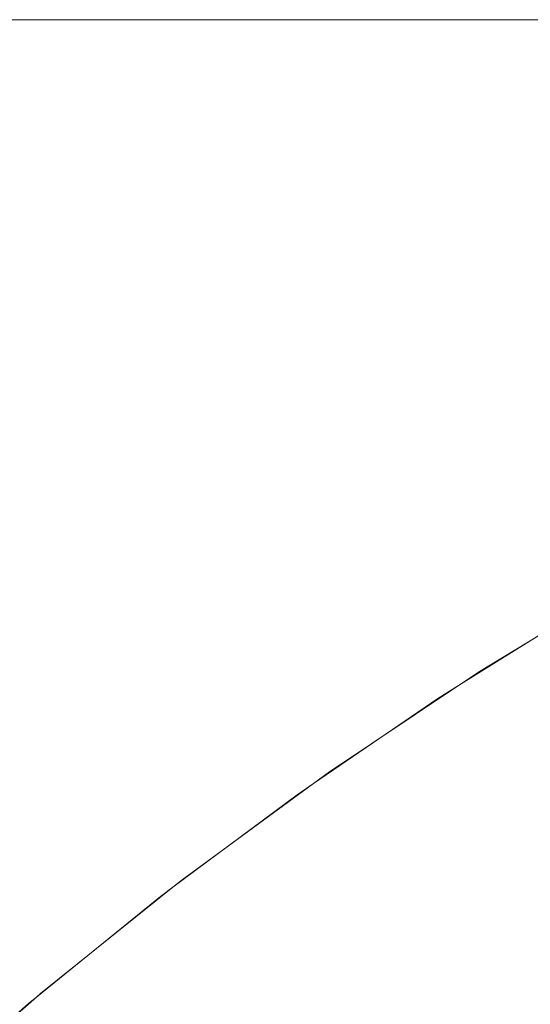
# Model space of a CAD drawing. Header units: centimetres. Extents: x -26 to 27.3, y -25.3 to -23.5.
# Tile 151 of 200: x 9.4446 to 9.4568, y -23.4835 to -23.4599. Entities that reach past the tile are written whole.
import ezdxf

# ---------------------------------------------------------------- set-up
doc = ezdxf.new("R2010")
doc.units = ezdxf.units.CM
doc.header["$LTSCALE"] = 2.54
doc.layers.add('Lucido design-1', color=7, linetype='Continuous')

# ---------------------------------------------------------------- blocks, each defined once
blk = doc.blocks.new('Gruppo-4-1')
at = {"color": 7, "linetype": 'Continuous', "lineweight": 9}
for points, invisible_edges in [([(27.209353, -23.459935, -349.379592), (27.209353, -23.459888, -349.382667), (-25.890647, -23.459888, -349.382667), (-25.890647, -23.459935, -349.379592)], 8), ([(9.309353, -23.459888, -349.582667), (-25.890647, -23.459888, -349.382667), (27.209353, -23.459888, -349.382667)], 9), ([(-25.890647, -23.459935, -349.379592), (-25.890647, -23.460002, -349.378306), (27.209353, -23.460002, -349.378306), (27.209353, -23.459935, -349.379592)], 10), ([(27.209353, -23.460149, -349.375446), (27.209353, -23.460002, -349.378306), (-25.890647, -23.460002, -349.378306), (-25.890647, -23.460149, -349.375446)], 10), ([(27.209353, -23.459888, -349.382667), (9.318077, -23.459888, -349.582857), (9.309353, -23.459888, -349.582667)], 9), ([(9.326784, -23.459888, -349.583428), (9.318077, -23.459888, -349.582857), (27.209353, -23.459888, -349.382667)], 10), ([(27.209353, -23.459888, -349.382667), (9.335458, -23.459888, -349.584378), (9.326784, -23.459888, -349.583428)], 9), ([(9.344083, -23.459888, -349.585705), (9.335458, -23.459888, -349.584378), (27.209353, -23.459888, -349.382667)], 10), ([(27.209353, -23.459888, -349.382667), (9.352641, -23.459888, -349.587407), (9.344083, -23.459888, -349.585705)], 9), ([(9.361117, -23.459888, -349.589482), (9.352641, -23.459888, -349.587407), (27.209353, -23.459888, -349.382667)], 10), ([(9.369494, -23.459888, -349.591923), (9.361117, -23.459888, -349.589482), (27.209353, -23.459888, -349.382667)], 10), ([(27.209353, -23.459888, -349.382667), (9.377757, -23.459888, -349.594728), (9.369494, -23.459888, -349.591923)], 9), ([(9.38589, -23.459888, -349.597891), (9.377757, -23.459888, -349.594728), (27.209353, -23.459888, -349.382667)], 10), ([(27.209353, -23.459888, -349.382667), (9.393877, -23.459888, -349.601405), (9.38589, -23.459888, -349.597891)], 9), ([(9.401703, -23.459888, -349.605265), (9.393877, -23.459888, -349.601405), (27.209353, -23.459888, -349.382667)], 10), ([(27.209353, -23.459888, -349.382667), (9.409353, -23.459888, -349.609462), (9.401703, -23.459888, -349.605265)], 9), ([(27.209353, -23.459888, -349.382667), (9.416813, -23.459888, -349.613988), (9.409353, -23.459888, -349.609462)], 9), ([(9.424068, -23.459888, -349.618836), (9.416813, -23.459888, -349.613988), (27.209353, -23.459888, -349.382667)], 10), ([(9.431105, -23.459888, -349.623996), (9.424068, -23.459888, -349.618836), (27.209353, -23.459888, -349.382667)], 10), ([(27.209353, -23.459888, -349.382667), (9.437911, -23.459888, -349.629458), (9.431105, -23.459888, -349.623996)], 9), ([(9.444471, -23.459888, -349.635211), (9.437911, -23.459888, -349.629458), (27.209353, -23.459888, -349.382667)], 10), ([(9.441526, -23.459983, -349.638426), (9.447691, -23.459983, -349.644328), (9.444769, -23.460249, -349.64725), (9.438734, -23.460249, -349.641472)], 15), ([(9.444471, -23.459888, -349.635211), (9.450774, -23.459888, -349.641245), (9.447691, -23.459983, -349.644328), (9.441526, -23.459983, -349.638426)], 14), ([(27.209353, -23.459888, -349.382667), (9.450774, -23.459888, -349.641245), (9.444471, -23.459888, -349.635211)], 9), ([(9.447691, -23.459983, -349.644328), (9.453594, -23.459983, -349.650494), (9.450547, -23.460249, -349.653286), (9.444769, -23.460249, -349.64725)], 15), ([(9.450774, -23.459888, -349.641245), (9.456808, -23.459888, -349.647549), (9.453594, -23.459983, -349.650494), (9.447691, -23.459983, -349.644328)], 14), ([(9.453594, -23.459983, -349.650494), (9.459222, -23.459983, -349.656912), (9.456056, -23.460249, -349.659568), (9.450547, -23.460249, -349.653286)], 15), ([(9.456808, -23.459888, -349.647549), (9.450774, -23.459888, -349.641245), (27.209353, -23.459888, -349.382667)], 10), ([(9.456808, -23.459888, -349.647549), (9.462562, -23.459888, -349.654109), (9.459222, -23.459983, -349.656912), (9.453594, -23.459983, -349.650494)], 14), ([(9.459222, -23.459983, -349.656912), (9.464565, -23.459983, -349.663568), (9.461286, -23.460249, -349.666084), (9.456056, -23.460249, -349.659568)], 15), ([(9.462562, -23.459888, -349.654109), (9.456808, -23.459888, -349.647549), (27.209353, -23.459888, -349.382667)], 10), ([(-25.890647, -23.460149, -349.375446), (-25.890647, -23.460288, -349.373953), (27.209353, -23.460288, -349.373953), (27.209353, -23.460149, -349.375446)], 10), ([(27.209353, -23.460535, -349.37131), (27.209353, -23.460288, -349.373953), (-25.890647, -23.460288, -349.373953), (-25.890647, -23.460535, -349.37131)], 10), ([(9.438734, -23.460249, -349.641472), (9.444769, -23.460249, -349.64725), (9.44186, -23.460686, -349.65016), (9.435954, -23.460686, -349.644506)], 15), ([(9.444769, -23.460249, -349.64725), (9.450547, -23.460249, -349.653286), (9.447514, -23.460686, -349.656066), (9.44186, -23.460686, -349.65016)], 15), ([(9.450547, -23.460249, -349.653286), (9.456056, -23.460249, -349.659568), (9.452905, -23.460686, -349.662213), (9.447514, -23.460686, -349.656066)], 15), ([(9.456056, -23.460249, -349.659568), (9.461286, -23.460249, -349.666084), (9.458022, -23.460686, -349.668589), (9.452905, -23.460686, -349.662213)], 15), ([(-25.890647, -23.460535, -349.37131), (-25.890647, -23.460764, -349.369617), (27.209353, -23.460764, -349.369617), (27.209353, -23.460535, -349.37131)], 10), ([(27.209353, -23.461093, -349.367189), (27.209353, -23.460764, -349.369617), (-25.890647, -23.460764, -349.369617), (-25.890647, -23.461093, -349.367189)], 10), ([(9.44186, -23.460686, -349.65016), (9.447514, -23.460686, -349.656066), (9.444499, -23.461292, -349.658828), (9.438969, -23.461292, -349.653051)], 15), ([(9.447514, -23.460686, -349.656066), (9.452905, -23.460686, -349.662213), (9.449772, -23.461292, -349.664841), (9.444499, -23.461292, -349.658828)], 15), ([(9.452905, -23.460686, -349.662213), (9.458022, -23.460686, -349.668589), (9.454778, -23.461292, -349.671078), (9.449772, -23.461292, -349.664841)], 15), ([(9.458022, -23.460686, -349.668589), (9.462857, -23.460686, -349.675182), (9.459507, -23.461292, -349.677528), (9.454778, -23.461292, -349.671078)], 15), ([(-25.890647, -23.461093, -349.367189), (-25.890647, -23.461428, -349.365306), (27.209353, -23.461428, -349.365306), (27.209353, -23.461093, -349.367189)], 10), ([(27.209353, -23.461823, -349.363092), (27.209353, -23.461428, -349.365306), (-25.890647, -23.461428, -349.365306), (-25.890647, -23.461823, -349.363092)], 10), ([(9.444499, -23.461292, -349.658828), (9.449772, -23.461292, -349.664841), (9.446664, -23.462065, -349.667449), (9.441508, -23.462065, -349.661569)], 15), ([(9.449772, -23.461292, -349.664841), (9.454778, -23.461292, -349.671078), (9.451559, -23.462065, -349.673548), (9.446664, -23.462065, -349.667449)], 15), ([(9.454778, -23.461292, -349.671078), (9.459507, -23.461292, -349.677528), (9.456183, -23.462065, -349.679855), (9.451559, -23.462065, -349.673548)], 15), ([(9.459507, -23.461292, -349.677528), (9.46395, -23.461292, -349.684177), (9.460528, -23.462065, -349.686357), (9.456183, -23.462065, -349.679855)], 15), ([(-25.890647, -23.461823, -349.363092), (-25.890647, -23.46228, -349.361027), (27.209353, -23.46228, -349.361027), (27.209353, -23.461823, -349.363092)], 10), ([(9.441508, -23.462065, -349.661569), (9.446664, -23.462065, -349.667449), (9.443586, -23.463005, -349.670032), (9.438545, -23.463005, -349.664284)], 15), ([(9.446664, -23.462065, -349.667449), (9.451559, -23.462065, -349.673548), (9.448371, -23.463005, -349.675994), (9.443586, -23.463005, -349.670032)], 15), ([(9.451559, -23.462065, -349.673548), (9.456183, -23.462065, -349.679855), (9.452892, -23.463005, -349.68216), (9.448371, -23.463005, -349.675994)], 15), ([(9.456183, -23.462065, -349.679855), (9.460528, -23.462065, -349.686357), (9.457139, -23.463005, -349.688517), (9.452892, -23.463005, -349.68216)], 15), ([(27.209353, -23.462723, -349.359025), (27.209353, -23.46228, -349.361027), (-25.890647, -23.46228, -349.361027), (-25.890647, -23.462723, -349.359025)], 10), ([(-25.890647, -23.462723, -349.359025), (-25.890647, -23.463316, -349.35679), (27.209353, -23.463316, -349.35679), (27.209353, -23.462723, -349.359025)], 10), ([(9.443586, -23.463005, -349.670032), (9.448371, -23.463005, -349.675994), (9.445219, -23.464108, -349.678413), (9.440542, -23.464108, -349.672586)], 15), ([(9.448371, -23.463005, -349.675994), (9.452892, -23.463005, -349.68216), (9.449637, -23.464108, -349.684439), (9.445219, -23.464108, -349.678413)], 15), ([(9.452892, -23.463005, -349.68216), (9.457139, -23.463005, -349.688517), (9.453788, -23.464108, -349.690651), (9.449637, -23.464108, -349.684439)], 15), ([(9.457139, -23.463005, -349.688517), (9.461105, -23.463005, -349.695053), (9.457665, -23.464108, -349.697039), (9.453788, -23.464108, -349.690651)], 15), ([(27.209353, -23.463793, -349.354995), (27.209353, -23.463316, -349.35679), (-25.890647, -23.463316, -349.35679), (-25.890647, -23.463793, -349.354995)], 10), ([(-25.890647, -23.463793, -349.354995), (-25.890647, -23.464536, -349.352602), (27.209353, -23.464536, -349.352602), (27.209353, -23.463793, -349.354995)], 10), ([(9.440542, -23.464108, -349.672586), (9.445219, -23.464108, -349.678413), (9.442109, -23.465374, -349.6808), (9.437539, -23.465374, -349.675106)], 15), ([(9.445219, -23.464108, -349.678413), (9.449637, -23.464108, -349.684439), (9.446426, -23.465374, -349.686687), (9.442109, -23.465374, -349.6808)], 15), ([(9.449637, -23.464108, -349.684439), (9.453788, -23.464108, -349.690651), (9.450482, -23.465374, -349.692758), (9.446426, -23.465374, -349.686687)], 15), ([(9.453788, -23.464108, -349.690651), (9.457665, -23.464108, -349.697039), (9.454269, -23.465374, -349.698999), (9.450482, -23.465374, -349.692758)], 15), ([(9.457665, -23.464108, -349.697039), (9.461258, -23.464108, -349.70359), (9.457781, -23.465374, -349.7054), (9.454269, -23.465374, -349.698999)], 15), ([(27.209353, -23.465031, -349.35101), (27.209353, -23.464536, -349.352602), (-25.890647, -23.464536, -349.352602), (-25.890647, -23.465031, -349.35101)], 10), ([(-25.890647, -23.465031, -349.35101), (-25.890647, -23.465938, -349.348471), (27.209353, -23.465938, -349.348471), (27.209353, -23.465031, -349.35101)], 10), ([(9.442109, -23.465374, -349.6808), (9.446426, -23.465374, -349.686687), (9.443262, -23.466798, -349.688902), (9.439045, -23.466798, -349.683151)], 15), ([(9.446426, -23.465374, -349.686687), (9.450482, -23.465374, -349.692758), (9.447225, -23.466798, -349.694833), (9.443262, -23.466798, -349.688902)], 15), ([(9.450482, -23.465374, -349.692758), (9.454269, -23.465374, -349.698999), (9.450925, -23.466798, -349.70093), (9.447225, -23.466798, -349.694833)], 15), ([(9.454269, -23.465374, -349.698999), (9.457781, -23.465374, -349.7054), (9.454355, -23.466798, -349.707183), (9.450925, -23.466798, -349.70093)], 15), ([(9.457781, -23.465374, -349.7054), (9.46101, -23.465374, -349.711948), (9.45751, -23.466798, -349.71358), (9.454355, -23.466798, -349.707183)], 15), ([(27.209353, -23.466436, -349.347077), (27.209353, -23.465938, -349.348471), (-25.890647, -23.465938, -349.348471), (-25.890647, -23.466436, -349.347077)], 10), ([(-25.890647, -23.466436, -349.347077), (-25.890647, -23.467517, -349.344405), (27.209353, -23.467517, -349.344405), (27.209353, -23.466436, -349.347077)], 10), ([(9.443262, -23.466798, -349.688902), (9.447225, -23.466798, -349.694833), (9.444023, -23.468378, -349.696873), (9.440152, -23.468378, -349.69108)], 15), ([(9.447225, -23.466798, -349.694833), (9.450925, -23.466798, -349.70093), (9.447637, -23.468378, -349.702829), (9.444023, -23.468378, -349.696873)], 15), ([(9.450925, -23.466798, -349.70093), (9.454355, -23.466798, -349.707183), (9.450988, -23.468378, -349.708936), (9.447637, -23.468378, -349.702829)], 15), ([(9.454355, -23.466798, -349.707183), (9.45751, -23.466798, -349.71358), (9.454069, -23.468378, -349.715185), (9.450988, -23.468378, -349.708936)], 15), ([(9.45751, -23.466798, -349.71358), (9.460382, -23.466798, -349.720108), (9.456875, -23.468378, -349.721561), (9.454069, -23.468378, -349.715185)], 15), ([(27.209353, -23.468005, -349.343202), (27.209353, -23.467517, -349.344405), (-25.890647, -23.467517, -349.344405), (-25.890647, -23.468005, -349.343202)], 10), ([(-25.890647, -23.468005, -349.343202), (-25.890647, -23.469273, -349.340412), (27.209353, -23.469273, -349.340412), (27.209353, -23.468005, -349.343202)], 10), ([(9.444023, -23.468378, -349.696873), (9.447637, -23.468378, -349.702829), (9.444411, -23.470112, -349.704691), (9.440881, -23.470112, -349.698874)], 15), ([(9.447637, -23.468378, -349.702829), (9.450988, -23.468378, -349.708936), (9.447683, -23.470112, -349.710657), (9.444411, -23.470112, -349.704691)], 15), ([(9.450988, -23.468378, -349.708936), (9.454069, -23.468378, -349.715185), (9.450693, -23.470112, -349.716759), (9.447683, -23.470112, -349.710657)], 15), ([(9.454069, -23.468378, -349.715185), (9.456875, -23.468378, -349.721561), (9.453433, -23.470112, -349.722987), (9.450693, -23.470112, -349.716759)], 15), ([(9.456875, -23.468378, -349.721561), (9.4594, -23.468378, -349.728054), (9.455899, -23.470112, -349.729328), (9.453433, -23.470112, -349.722987)], 15), ([(9.4594, -23.468378, -349.728054), (9.461639, -23.468378, -349.734651), (9.458086, -23.470112, -349.735771), (9.455899, -23.470112, -349.729328)], 15), ([(27.209353, -23.469736, -349.339392), (27.209353, -23.469273, -349.340412), (-25.890647, -23.469273, -349.340412), (-25.890647, -23.469736, -349.339392)], 10), ([(-25.890647, -23.469736, -349.339392), (-25.890647, -23.471201, -349.336499), (27.209353, -23.471201, -349.336499), (27.209353, -23.469736, -349.339392)], 10), ([(9.444411, -23.470112, -349.704691), (9.447683, -23.470112, -349.710657), (9.444448, -23.471996, -349.712341), (9.441251, -23.471996, -349.706515)], 15), ([(9.447683, -23.470112, -349.710657), (9.450693, -23.470112, -349.716759), (9.447387, -23.471996, -349.718301), (9.444448, -23.471996, -349.712341)], 15), ([(9.450693, -23.470112, -349.716759), (9.453433, -23.470112, -349.722987), (9.450063, -23.471996, -349.724383), (9.447387, -23.471996, -349.718301)], 15), ([(9.453433, -23.470112, -349.722987), (9.455899, -23.470112, -349.729328), (9.452471, -23.471996, -349.730576), (9.450063, -23.471996, -349.724383)], 15), ([(9.455899, -23.470112, -349.729328), (9.458086, -23.470112, -349.735771), (9.454607, -23.471996, -349.736868), (9.452471, -23.471996, -349.730576)], 15), ([(9.458086, -23.470112, -349.735771), (9.45999, -23.470112, -349.742304), (9.456467, -23.471996, -349.743248), (9.454607, -23.471996, -349.736868)], 15), ([(9.45999, -23.470112, -349.742304), (9.461607, -23.470112, -349.748913), (9.458046, -23.471996, -349.749702), (9.456467, -23.471996, -349.743248)], 15), ([(27.209353, -23.471627, -349.335655), (27.209353, -23.471201, -349.336499), (-25.890647, -23.471201, -349.336499), (-25.890647, -23.471627, -349.335655)], 10), ([(-25.890647, -23.471627, -349.335655), (-25.890647, -23.473297, -349.332673), (27.209353, -23.473297, -349.332673), (27.209353, -23.471627, -349.335655)], 10), ([(9.444448, -23.471996, -349.712341), (9.447387, -23.471996, -349.718301), (9.444156, -23.474026, -349.719807), (9.441286, -23.474026, -349.713987)], 15), ([(9.447387, -23.471996, -349.718301), (9.450063, -23.471996, -349.724383), (9.44677, -23.474026, -349.725747), (9.444156, -23.474026, -349.719807)], 15), ([(9.450063, -23.471996, -349.724383), (9.452471, -23.471996, -349.730576), (9.449122, -23.474026, -349.731795), (9.44677, -23.474026, -349.725747)], 15), ([(9.452471, -23.471996, -349.730576), (9.454607, -23.471996, -349.736868), (9.451208, -23.474026, -349.73794), (9.449122, -23.474026, -349.731795)], 15), ([(9.454607, -23.471996, -349.736868), (9.456467, -23.471996, -349.743248), (9.453024, -23.474026, -349.74417), (9.451208, -23.474026, -349.73794)], 15), ([(9.456467, -23.471996, -349.743248), (9.458046, -23.471996, -349.749702), (9.454566, -23.474026, -349.750474), (9.453024, -23.474026, -349.74417)], 15), ([(9.458046, -23.471996, -349.749702), (9.459342, -23.471996, -349.756219), (9.455832, -23.474026, -349.756838), (9.454566, -23.474026, -349.750474)], 15), ([(9.459342, -23.471996, -349.756219), (9.460353, -23.471996, -349.762787), (9.45682, -23.474026, -349.763252), (9.455832, -23.474026, -349.756838)], 15), ([(9.460353, -23.471996, -349.762787), (9.461077, -23.471996, -349.769393), (9.457526, -23.474026, -349.769703), (9.45682, -23.474026, -349.763252)], 15), ([(27.209353, -23.473675, -349.331997), (27.209353, -23.473297, -349.332673), (-25.890647, -23.473297, -349.332673), (-25.890647, -23.473675, -349.331997)], 10), ([(9.459401, -23.473368, -349.987027), (9.455674, -23.475629, -349.987027), (9.455623, -23.475549, -349.982667), (9.458691, -23.473687, -349.982667)], 11), ([(9.455674, -23.475629, -349.987027), (9.459401, -23.473368, -349.987027), (9.459534, -23.473598, -349.991159), (9.455817, -23.475854, -349.991159)], 15), ([(-25.890647, -23.473675, -349.331997), (-25.890647, -23.475558, -349.328942), (27.209353, -23.475558, -349.328942), (27.209353, -23.473675, -349.331997)], 10), ([(9.458092, -23.474026, -349.782667), (9.458691, -23.473687, -349.982667), (9.455623, -23.475549, -349.982667)], 9), ([(9.455817, -23.475854, -349.991159), (9.459534, -23.473598, -349.991159), (9.459752, -23.473976, -349.995273), (9.456052, -23.476222, -349.995273)], 15), ([(9.444156, -23.474026, -349.719807), (9.44677, -23.474026, -349.725747), (9.44356, -23.476198, -349.727077), (9.441007, -23.476198, -349.721275)], 15), ([(9.44677, -23.474026, -349.725747), (9.449122, -23.474026, -349.731795), (9.445857, -23.476198, -349.732983), (9.44356, -23.476198, -349.727077)], 15), ([(9.449122, -23.474026, -349.731795), (9.451208, -23.474026, -349.73794), (9.447894, -23.476198, -349.738985), (9.445857, -23.476198, -349.732983)], 15), ([(9.451208, -23.474026, -349.73794), (9.453024, -23.474026, -349.74417), (9.449667, -23.476198, -349.74507), (9.447894, -23.476198, -349.738985)], 15), ([(9.453024, -23.474026, -349.74417), (9.454566, -23.474026, -349.750474), (9.451174, -23.476198, -349.751226), (9.449667, -23.476198, -349.74507)], 15), ([(9.454566, -23.474026, -349.750474), (9.455832, -23.474026, -349.756838), (9.45241, -23.476198, -349.757442), (9.451174, -23.476198, -349.751226)], 15), ([(9.455832, -23.474026, -349.756838), (9.45682, -23.474026, -349.763252), (9.453374, -23.476198, -349.763706), (9.45241, -23.476198, -349.757442)], 15), ([(9.45682, -23.474026, -349.763252), (9.457526, -23.474026, -349.769703), (9.454064, -23.476198, -349.770006), (9.453374, -23.476198, -349.763706)], 15), ([(9.457526, -23.474026, -349.769703), (9.45795, -23.474026, -349.776179), (9.454479, -23.476198, -349.77633), (9.454064, -23.476198, -349.770006)], 15), ([(9.454479, -23.476198, -349.77633), (9.45795, -23.474026, -349.776179), (9.458092, -23.474026, -349.782667), (9.455117, -23.475886, -349.782667)], 11), ([(9.455623, -23.475549, -349.982667), (9.455117, -23.475886, -349.782667), (9.458092, -23.474026, -349.782667)], 9), ([(9.456052, -23.476222, -349.995273), (9.459752, -23.473976, -349.995273), (9.460055, -23.474501, -349.999363), (9.456377, -23.476733, -349.999363)], 15), ([(9.456377, -23.476733, -349.999363), (9.460055, -23.474501, -349.999363), (9.460442, -23.475171, -350.00342), (9.456793, -23.477385, -350.00342)], 15), ([(9.456793, -23.477385, -350.00342), (9.460442, -23.475171, -350.00342), (9.460911, -23.475985, -350.007438), (9.457298, -23.478177, -350.007438)], 15), ([(27.209353, -23.475877, -349.328425), (27.209353, -23.475558, -349.328942), (-25.890647, -23.475558, -349.328942), (-25.890647, -23.475877, -349.328425)], 10), ([(9.455674, -23.475629, -349.987027), (9.45205, -23.478051, -349.987027), (9.451995, -23.477973, -349.982667), (9.455117, -23.475887, -349.982667)], 11), ([(9.45205, -23.478051, -349.987027), (9.455674, -23.475629, -349.987027), (9.455817, -23.475854, -349.991159), (9.452203, -23.478269, -349.991159)], 15), ([(9.455117, -23.475887, -349.982667), (9.455623, -23.475549, -349.982667), (9.455674, -23.475629, -349.987027)], 10), ([(9.455623, -23.475549, -349.982667), (9.455117, -23.475887, -349.982667), (9.455117, -23.475886, -349.782667)], 10), ([(-25.890647, -23.475877, -349.328425), (-25.890647, -23.47798, -349.325314), (27.209353, -23.47798, -349.325314), (27.209353, -23.475877, -349.328425)], 10), ([(9.454617, -23.476198, -349.782667), (9.455117, -23.475887, -349.982667), (9.451995, -23.477973, -349.982667)], 9), ([(9.452203, -23.478269, -349.991159), (9.455817, -23.475854, -349.991159), (9.456052, -23.476222, -349.995273), (9.452453, -23.478626, -349.995273)], 15), ([(9.455117, -23.475886, -349.782667), (9.454617, -23.476198, -349.782667), (9.454479, -23.476198, -349.77633)], 10), ([(9.454617, -23.476198, -349.782667), (9.455117, -23.475886, -349.782667), (9.455117, -23.475887, -349.982667)], 10), ([(9.44356, -23.476198, -349.727077), (9.445857, -23.476198, -349.732983), (9.44268, -23.478509, -349.734139), (9.440437, -23.478509, -349.72837)], 15), ([(9.445857, -23.476198, -349.732983), (9.447894, -23.476198, -349.738985), (9.44467, -23.478509, -349.740001), (9.44268, -23.478509, -349.734139)], 15), ([(9.447894, -23.476198, -349.738985), (9.449667, -23.476198, -349.74507), (9.446402, -23.478509, -349.745944), (9.44467, -23.478509, -349.740001)], 15), ([(9.449667, -23.476198, -349.74507), (9.451174, -23.476198, -349.751226), (9.447874, -23.478509, -349.751957), (9.446402, -23.478509, -349.745944)], 15), ([(9.451174, -23.476198, -349.751226), (9.45241, -23.476198, -349.757442), (9.449082, -23.478509, -349.758029), (9.447874, -23.478509, -349.751957)], 15), ([(9.45241, -23.476198, -349.757442), (9.453374, -23.476198, -349.763706), (9.450023, -23.478509, -349.764147), (9.449082, -23.478509, -349.758029)], 15), ([(9.453374, -23.476198, -349.763706), (9.454064, -23.476198, -349.770006), (9.450697, -23.478509, -349.770301), (9.450023, -23.478509, -349.764147)], 15), ([(9.454064, -23.476198, -349.770006), (9.454479, -23.476198, -349.77633), (9.451102, -23.478509, -349.776478), (9.450697, -23.478509, -349.770301)], 15), ([(9.451102, -23.478509, -349.776478), (9.454479, -23.476198, -349.77633), (9.454617, -23.476198, -349.782667), (9.451636, -23.478236, -349.782667)], 11), ([(9.451995, -23.477973, -349.982667), (9.451636, -23.478236, -349.782667), (9.454617, -23.476198, -349.782667)], 9), ([(9.452453, -23.478626, -349.995273), (9.456052, -23.476222, -349.995273), (9.456377, -23.476733, -349.999363), (9.4528, -23.479123, -349.999363)], 15), ([(9.4528, -23.479123, -349.999363), (9.456377, -23.476733, -349.999363), (9.456793, -23.477385, -350.00342), (9.453244, -23.479756, -350.00342)], 15), ([(9.453244, -23.479756, -350.00342), (9.456793, -23.477385, -350.00342), (9.457298, -23.478177, -350.007438), (9.453783, -23.480526, -350.007438)], 15), ([(27.209353, -23.478229, -349.324944), (27.209353, -23.47798, -349.325314), (-25.890647, -23.47798, -349.325314), (-25.890647, -23.478229, -349.324944)], 10), ([(9.45205, -23.478051, -349.987027), (9.448535, -23.480628, -349.987027), (9.448477, -23.480553, -349.982667), (9.451636, -23.478236, -349.982667)], 11), ([(9.448535, -23.480628, -349.987027), (9.45205, -23.478051, -349.987027), (9.452203, -23.478269, -349.991159), (9.448697, -23.480839, -349.991159)], 15), ([(9.451636, -23.478236, -349.982667), (9.451995, -23.477973, -349.982667), (9.45205, -23.478051, -349.987027)], 10), ([(9.451995, -23.477973, -349.982667), (9.451636, -23.478236, -349.982667), (9.451636, -23.478236, -349.782667)], 10), ([(-25.890647, -23.478229, -349.324944), (-25.890647, -23.480557, -349.321794), (27.209353, -23.480557, -349.321794), (27.209353, -23.478229, -349.324944)], 10), ([(9.451237, -23.478509, -349.782667), (9.451636, -23.478236, -349.982667), (9.448477, -23.480553, -349.982667)], 9), ([(9.448697, -23.480839, -349.991159), (9.452203, -23.478269, -349.991159), (9.452453, -23.478626, -349.995273), (9.448963, -23.481186, -349.995273)], 15), ([(9.451636, -23.478236, -349.782667), (9.451237, -23.478509, -349.782667), (9.451102, -23.478509, -349.776478)], 10), ([(9.451237, -23.478509, -349.782667), (9.451636, -23.478236, -349.782667), (9.451636, -23.478236, -349.982667)], 10), ([(9.453783, -23.480526, -350.007438), (9.457298, -23.478177, -350.007438), (9.457891, -23.479108, -350.011411), (9.454416, -23.48143, -350.011411)], 15), ([(9.44268, -23.478509, -349.734139), (9.44467, -23.478509, -349.740001), (9.441542, -23.480954, -349.740988), (9.439599, -23.480954, -349.735261)], 15), ([(9.44467, -23.478509, -349.740001), (9.446402, -23.478509, -349.745944), (9.443235, -23.480954, -349.746793), (9.441542, -23.480954, -349.740988)], 15), ([(9.446402, -23.478509, -349.745944), (9.447874, -23.478509, -349.751957), (9.444672, -23.480954, -349.752667), (9.443235, -23.480954, -349.746793)], 15), ([(9.447874, -23.478509, -349.751957), (9.449082, -23.478509, -349.758029), (9.445852, -23.480954, -349.758598), (9.444672, -23.480954, -349.752667)], 15), ([(9.449082, -23.478509, -349.758029), (9.450023, -23.478509, -349.764147), (9.446772, -23.480954, -349.764575), (9.445852, -23.480954, -349.758598)], 15), ([(9.450023, -23.478509, -349.764147), (9.450697, -23.478509, -349.770301), (9.44743, -23.480954, -349.770586), (9.446772, -23.480954, -349.764575)], 15), ([(9.450697, -23.478509, -349.770301), (9.451102, -23.478509, -349.776478), (9.447825, -23.480954, -349.776621), (9.44743, -23.480954, -349.770586)], 15), ([(9.447825, -23.480954, -349.776621), (9.451102, -23.478509, -349.776478), (9.451237, -23.478509, -349.782667), (9.448253, -23.480733, -349.782667)], 11), ([(9.448477, -23.480553, -349.982667), (9.448253, -23.480733, -349.782667), (9.451237, -23.478509, -349.782667)], 9), ([(9.448963, -23.481186, -349.995273), (9.452453, -23.478626, -349.995273), (9.4528, -23.479123, -349.999363), (9.449331, -23.481666, -349.999363)], 15), ([(9.449331, -23.481666, -349.999363), (9.4528, -23.479123, -349.999363), (9.453244, -23.479756, -350.00342), (9.449802, -23.48228, -350.00342)], 15), ([(9.454416, -23.48143, -350.011411), (9.457891, -23.479108, -350.011411), (9.45857, -23.480175, -350.015332), (9.455142, -23.482466, -350.015332)], 15), ([(9.449802, -23.48228, -350.00342), (9.453244, -23.479756, -350.00342), (9.453783, -23.480526, -350.007438), (9.450374, -23.483025, -350.007438)], 15), ([(9.455142, -23.482466, -350.015332), (9.45857, -23.480175, -350.015332), (9.459336, -23.481377, -350.019194), (9.455959, -23.483633, -350.019194)], 15), ([(27.209353, -23.480728, -349.321563), (27.209353, -23.480557, -349.321794), (-25.890647, -23.480557, -349.321794), (-25.890647, -23.480728, -349.321563)], 10), ([(9.448535, -23.480628, -349.987027), (9.445135, -23.483356, -349.987027), (9.445074, -23.483284, -349.982667), (9.448253, -23.480733, -349.982667)], 11), ([(9.445135, -23.483356, -349.987027), (9.448535, -23.480628, -349.987027), (9.448697, -23.480839, -349.991159), (9.445306, -23.48356, -349.991159)], 15), ([(9.448253, -23.480733, -349.982667), (9.448477, -23.480553, -349.982667), (9.448535, -23.480628, -349.987027)], 10), ([(9.448477, -23.480553, -349.982667), (9.448253, -23.480733, -349.982667), (9.448253, -23.480733, -349.782667)], 10), ([(9.450374, -23.483025, -350.007438), (9.453783, -23.480526, -350.007438), (9.454416, -23.48143, -350.011411), (9.451046, -23.483901, -350.011411)], 15), ([(-25.890647, -23.480728, -349.321563), (-25.890647, -23.483286, -349.31839), (27.209353, -23.483286, -349.31839), (27.209353, -23.480728, -349.321563)], 10), ([(9.447957, -23.480954, -349.782667), (9.448253, -23.480733, -349.982667), (9.445074, -23.483284, -349.982667)], 9), ([(9.445306, -23.48356, -349.991159), (9.448697, -23.480839, -349.991159), (9.448963, -23.481186, -349.995273), (9.445587, -23.483895, -349.995273)], 15), ([(9.448253, -23.480733, -349.782667), (9.447957, -23.480954, -349.782667), (9.447825, -23.480954, -349.776621)], 10), ([(9.447957, -23.480954, -349.782667), (9.448253, -23.480733, -349.782667), (9.448253, -23.480733, -349.982667)], 10), ([(9.443235, -23.480954, -349.746793), (9.444672, -23.480954, -349.752667), (9.441573, -23.483529, -349.753354), (9.440169, -23.483529, -349.747615)], 15), ([(9.444672, -23.480954, -349.752667), (9.445852, -23.480954, -349.758598), (9.442726, -23.483529, -349.759149), (9.441573, -23.483529, -349.753354)], 15), ([(9.445852, -23.480954, -349.758598), (9.446772, -23.480954, -349.764575), (9.443625, -23.483529, -349.764989), (9.442726, -23.483529, -349.759149)], 15), ([(9.446772, -23.480954, -349.764575), (9.44743, -23.480954, -349.770586), (9.444268, -23.483529, -349.770863), (9.443625, -23.483529, -349.764989)], 15), ([(9.44743, -23.480954, -349.770586), (9.447825, -23.480954, -349.776621), (9.444654, -23.483529, -349.776759), (9.444268, -23.483529, -349.770863)], 15), ([(9.444654, -23.483529, -349.776759), (9.447825, -23.480954, -349.776621), (9.447957, -23.480954, -349.782667), (9.444975, -23.483373, -349.782667)], 11), ([(9.445074, -23.483284, -349.982667), (9.444975, -23.483373, -349.782667), (9.447957, -23.480954, -349.782667)], 9), ([(9.445587, -23.483895, -349.995273), (9.448963, -23.481186, -349.995273), (9.449331, -23.481666, -349.999363), (9.445976, -23.484359, -349.999363)], 15), ([(9.455959, -23.483633, -350.019194), (9.459336, -23.481377, -350.019194), (9.460185, -23.48271, -350.02299), (9.456865, -23.484928, -350.02299)], 15), ([(9.451046, -23.483901, -350.011411), (9.454416, -23.48143, -350.011411), (9.455142, -23.482466, -350.015332), (9.451816, -23.484905, -350.015332)], 15), ([(9.445976, -23.484359, -349.999363), (9.449331, -23.481666, -349.999363), (9.449802, -23.48228, -350.00342), (9.446474, -23.484951, -350.00342)], 15), ([(9.446474, -23.484951, -350.00342), (9.449802, -23.48228, -350.00342), (9.450374, -23.483025, -350.007438), (9.447078, -23.485671, -350.007438)], 15), ([(9.451816, -23.484905, -350.015332), (9.455142, -23.482466, -350.015332), (9.455959, -23.483633, -350.019194), (9.452683, -23.486035, -350.019194)], 15), ([(9.447078, -23.485671, -350.007438), (9.450374, -23.483025, -350.007438), (9.451046, -23.483901, -350.011411), (9.447787, -23.486516, -350.011411)], 15), ([(27.209353, -23.483369, -349.318286), (27.209353, -23.483286, -349.31839), (-25.890647, -23.483286, -349.31839), (-25.890647, -23.483369, -349.318286)], 10), ([(27.209353, -23.486149, -349.31512), (27.209353, -23.483369, -349.318286), (-25.890647, -23.483369, -349.318286), (-25.890647, -23.486149, -349.31512)], 10), ([(9.441806, -23.486149, -349.982667), (9.444974, -23.483371, -349.982667), (9.445135, -23.483356, -349.987027), (9.441858, -23.48623, -349.987027)], 14), ([(9.444974, -23.483371, -349.982667), (9.441806, -23.486149, -349.982667), (9.441808, -23.486151, -349.782667), (9.444783, -23.483529, -349.782667)], 10), ([(9.441858, -23.48623, -349.987027), (9.445135, -23.483356, -349.987027), (9.445306, -23.48356, -349.991159), (9.442038, -23.486427, -349.991159)], 15), ([(9.444975, -23.483373, -349.782667), (9.444783, -23.483529, -349.782667), (9.444654, -23.483529, -349.776759)], 10), ([(9.444783, -23.483529, -349.782667), (9.444975, -23.483373, -349.782667), (9.444974, -23.483371, -349.982667)], 10), ([(9.444974, -23.483371, -349.982667), (9.445074, -23.483284, -349.982667), (9.445135, -23.483356, -349.987027)], 10), ([(9.445074, -23.483284, -349.982667), (9.444974, -23.483371, -349.982667), (9.444975, -23.483373, -349.782667)], 10), ([(9.444268, -23.483529, -349.770863), (9.444654, -23.483529, -349.776759), (9.441594, -23.486228, -349.776893), (9.441216, -23.486228, -349.77113)], 15), ([(9.441594, -23.486228, -349.776893), (9.444654, -23.483529, -349.776759), (9.444783, -23.483529, -349.782667), (9.441808, -23.486151, -349.782667)], 11)]:
    blk.add_3dface(points, dxfattribs=dict(at, invisible_edges=invisible_edges))

msp = doc.modelspace()

# ---------------------------------------------------------------- block references
at = {"layer": 'Lucido design-1', "color": 7}
msp.add_blockref('Gruppo-4-1', (0, 0), dxfattribs=at)

doc.saveas('drawing.dxf')
